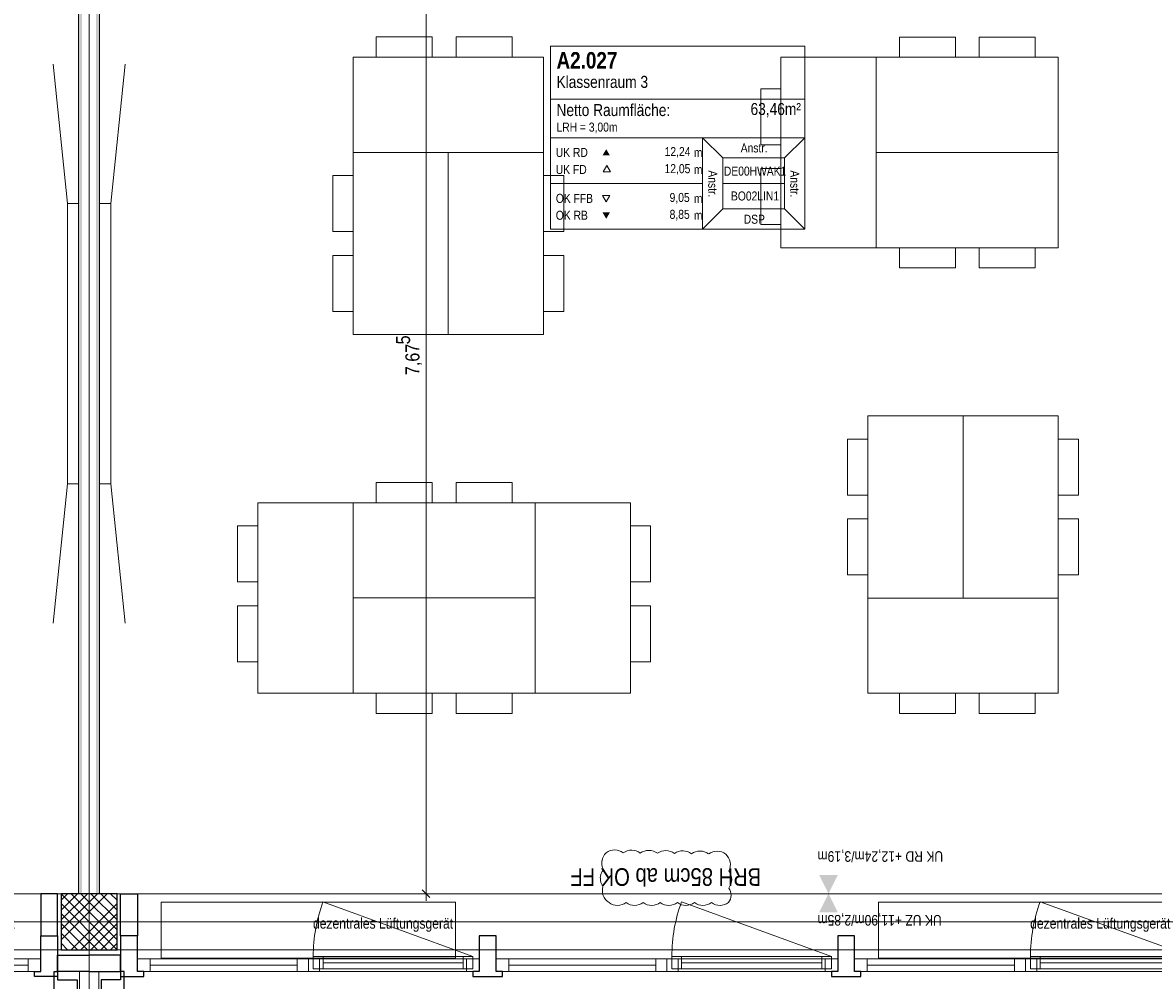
# Model space of a CAD drawing. Extents: x -620 to 300, y 62 to 1112.
# Tile 116 of 235: x -300 to -139, y 376 to 513. Entities that reach past the tile are written whole.
import ezdxf
from ezdxf.lldxf.tags import DXFTag

# ---------------------------------------------------------------- set-up
doc = ezdxf.new("R2010")
doc.units = 0
doc.layers.get('0').update_dxf_attribs({"lineweight": 13})
for name, color, linetype, lineweight, true_color in [('00 -Bauelemente -Gipskarton', 7, 'Continuous', 9, 0xff7fe6), ('30 -33 Aussenwände- 3 Aussenstützen', 7, 'Continuous', 50, 0x0000dd), ('30 -33 Aussenwände- 7 Fassade_ Elemente', 7, 'Continuous', 9, 0x00aacc), ('30 -34 Innenwände- 2 nichttragend', 7, 'Continuous', 18, 0xff7fe6), ('30 -35 Decken- 1 Konstruktion-Träger- Stahlbeton', 7, 'Continuous', 13, 0x33aa00), ('60- 61 allgemeine Ausstattung- 1 Möbel', 9, 'Continuous', 9, 0x808080), ('70 -75 Raumstempel- 1 Raumstempel-A06CPVE3L0', 1, 'Continuous', 50, 0xff0000), ('70 -76 Bemaßung- 2 Allgemein', 9, 'Continuous', 5, 0x808080), ('70 -77 Revision- 2 Wolken', 7, 'Continuous', 18, 0x944cff)]:
    doc.layers.add(name, color=color, linetype=linetype, lineweight=lineweight, true_color=true_color)
doc.layers.add('70 -71 Achsen- 1 Gebäudeachsen', color=7, linetype='STRICHPUNKT2-A06CPVE5L0', lineweight=18)
doc.styles.get("Standard").update_dxf_attribs({"font": 'ARIALN.TTF'})
tags = doc.linetypes.add('grob-A06CPVE1L0', pattern=[14, 3, -8, 3]).pattern_tags.tags
tags[8:9] = [DXFTag(74, 4), DXFTag(75, 0), DXFTag(340, '0'), DXFTag(46, 0.0), DXFTag(50, 0.0), DXFTag(44, 0.0), DXFTag(45, 0.0)]
tags[6:7] = [DXFTag(74, 4), DXFTag(75, 0), DXFTag(340, '0'), DXFTag(46, 0.0), DXFTag(50, 0.0), DXFTag(44, 0.0), DXFTag(45, 0.0)]
tags[4:5] = [DXFTag(74, 4), DXFTag(75, 0), DXFTag(340, '0'), DXFTag(46, 0.0), DXFTag(50, 0.0), DXFTag(44, 0.0), DXFTag(45, 0.0)]
tags = doc.linetypes.add('STRICHPUNKT2-A06CPVE5L0', pattern=[12.7, 6.35, -3.175, 0, -3.175]).pattern_tags.tags
tags[10:11] = [DXFTag(74, 4), DXFTag(75, 0), DXFTag(340, '0'), DXFTag(46, 0.0), DXFTag(50, 0.0), DXFTag(44, 0.0), DXFTag(45, 0.0)]
tags[8:9] = [DXFTag(74, 4), DXFTag(75, 0), DXFTag(340, '0'), DXFTag(46, 0.0), DXFTag(50, 0.0), DXFTag(44, 0.0), DXFTag(45, 0.0)]
tags[6:7] = [DXFTag(74, 4), DXFTag(75, 0), DXFTag(340, '0'), DXFTag(46, 0.0), DXFTag(50, 0.0), DXFTag(44, 0.0), DXFTag(45, 0.0)]
tags[4:5] = [DXFTag(74, 4), DXFTag(75, 0), DXFTag(340, '0'), DXFTag(46, 0.0), DXFTag(50, 0.0), DXFTag(44, 0.0), DXFTag(45, 0.0)]

# ---------------------------------------------------------------- blocks, each defined once
blk = doc.blocks.new('Referenz-A06CPVE6L0')
at = {"layer": '00 -Bauelemente -Gipskarton', "color": 0, "linetype": 'Continuous', "lineweight": 0, "ltscale": 0.13}
for points in [[(-292.08, 388.45), (-291.83, 388.45), (-292.08, 545.45), (-291.83, 545.45)], [(-291.83, 388.45), (-291.58, 388.45), (-291.83, 545.45), (-291.58, 545.45)], [(-289.58, 388.45), (-289.33, 388.45), (-289.58, 545.45), (-289.33, 545.45)], [(-289.33, 388.45), (-289.08, 388.45), (-289.33, 545.45), (-289.08, 545.45)]]:
    blk.add_solid(points, dxfattribs=at)
at = {"layer": '30 -33 Aussenwände- 3 Aussenstützen', "color": 0, "lineweight": 9}
for p, q in [((-294.58, 388.45), (-286.58, 380.45)), ((-287.99, 388.45), (-294.58, 381.87)), ((-289.41, 388.45), (-294.58, 383.28)), ((-290.82, 388.45), (-294.58, 384.7)), ((-292.24, 388.45), (-294.58, 386.11)), ((-293.65, 388.45), (-294.58, 387.52)), ((-293.16, 388.45), (-286.58, 381.87)), ((-291.75, 388.45), (-286.58, 383.28)), ((-290.34, 388.45), (-286.58, 384.7)), ((-288.92, 388.45), (-286.58, 386.11)), ((-287.51, 388.45), (-286.58, 387.52)), ((-294.58, 387.04), (-287.99, 380.45)), ((-286.58, 387.04), (-293.16, 380.45)), ((-294.58, 385.62), (-289.41, 380.45)), ((-286.58, 385.62), (-291.75, 380.45)), ((-291.58, 384.45), (-289.58, 384.45)), ((-290.58, 385.45), (-290.58, 383.45)), ((-294.58, 384.21), (-290.82, 380.45)), ((-294.58, 382.8), (-292.24, 380.45)), ((-286.58, 384.21), (-290.34, 380.45)), ((-286.58, 382.8), (-288.92, 380.45)), ((-294.58, 381.38), (-293.65, 380.45)), ((-286.58, 381.38), (-287.51, 380.45))]:
    blk.add_line(p, q, dxfattribs=at)
at = {"layer": '30 -33 Aussenwände- 3 Aussenstützen', "color": 0, "linetype": 'Continuous', "lineweight": 25, "ltscale": 0.25}
for p, q in [((-286.58, 388.45), (-294.58, 388.45)), ((-294.58, 388.45), (-294.58, 380.45)), ((-286.58, 380.45), (-286.58, 388.45)), ((-294.58, 380.45), (-286.58, 380.45))]:
    blk.add_line(p, q, dxfattribs=at)
at = {"layer": '30 -33 Aussenwände- 7 Fassade_ Elemente', "color": 0, "linetype": 'Continuous', "ltscale": 0.13}
for p, q in [((-451.08, 388.45), (-295.08, 388.45)), ((-295.08, 388.45), (-295.08, 377.35)), ((-130.08, 388.45), (-286.08, 388.45)), ((-286.08, 388.45), (-286.08, 377.35)), ((-291.58, 384.45), (-289.58, 384.45)), ((-289.58, 384.45), (-291.58, 384.45)), ((-290.58, 383.45), (-290.58, 385.45)), ((-290.58, 383.45), (-290.58, 385.45)), ((-258.58, 377.7), (-258.58, 379.5)), ((-258.58, 379.5), (-235.78, 379.5)), ((-235.78, 379.5), (-235.78, 377.7)), ((-207.38, 377.7), (-207.38, 379.5)), ((-207.38, 379.5), (-184.58, 379.5)), ((-184.58, 379.5), (-184.58, 377.7)), ((-156.18, 377.7), (-156.18, 379.5)), ((-156.18, 379.5), (-133.38, 379.5)), ((-297.48, 379.15), (-321.88, 379.15)), ((-297.48, 377.35), (-297.48, 379.15)), ((-283.68, 377.35), (-283.68, 379.15)), ((-283.68, 379.15), (-259.28, 379.15)), ((-259.28, 379.15), (-259.28, 377.35)), ((-259.28, 379.15), (-234.88, 379.15)), ((-234.88, 379.15), (-234.88, 377.35)), ((-232.48, 377.35), (-232.48, 379.15)), ((-232.48, 379.15), (-208.08, 379.15)), ((-208.08, 377.35), (-208.08, 379.15)), ((-208.08, 379.15), (-183.68, 379.15)), ((-183.68, 379.15), (-183.68, 377.35)), ((-181.28, 377.35), (-181.28, 379.15)), ((-181.28, 379.15), (-156.88, 379.15)), ((-156.88, 379.15), (-156.88, 377.35)), ((-156.88, 379.15), (-132.48, 379.15)), ((-321.88, 377.35), (-297.48, 377.35)), ((-295.08, 377.35), (-291.98, 377.35)), ((-291.98, 377.35), (-291.98, 372.51)), ((-286.08, 377.35), (-289.18, 377.35)), ((-289.18, 377.35), (-289.18, 372.51)), ((-259.28, 377.35), (-283.68, 377.35)), ((-234.88, 377.35), (-259.28, 377.35)), ((-235.78, 377.7), (-258.58, 377.7)), ((-208.08, 377.35), (-232.48, 377.35)), ((-183.68, 377.35), (-208.08, 377.35)), ((-184.58, 377.7), (-207.38, 377.7)), ((-156.88, 377.35), (-181.28, 377.35)), ((-132.48, 377.35), (-156.88, 377.35)), ((-133.38, 377.7), (-156.18, 377.7))]:
    blk.add_line(p, q, dxfattribs=at)
at = {"layer": '30 -33 Aussenwände- 7 Fassade_ Elemente', "color": 0, "linetype": 'Continuous', "lineweight": 25, "ltscale": 0.25}
for p, q in [((-295.08, 388.45), (-297.48, 388.45)), ((-297.48, 388.45), (-297.48, 382.45)), ((-295.08, 382.45), (-295.08, 388.45)), ((-286.08, 382.45), (-286.08, 388.45)), ((-286.08, 388.45), (-283.68, 388.45)), ((-283.68, 388.45), (-283.68, 382.45)), ((-297.48, 377.35), (-297.48, 382.45)), ((-297.48, 382.45), (-295.08, 382.45)), ((-295.08, 382.45), (-295.08, 376.65)), ((-283.68, 382.45), (-286.08, 382.45)), ((-286.08, 382.45), (-286.08, 376.65)), ((-283.68, 377.35), (-283.68, 382.45)), ((-232.48, 382.45), (-234.88, 382.45)), ((-234.88, 382.45), (-234.88, 377.35)), ((-232.48, 377.35), (-232.48, 382.45)), ((-181.28, 382.45), (-183.68, 382.45)), ((-183.68, 382.45), (-183.68, 377.35)), ((-181.28, 377.35), (-181.28, 382.45)), ((-295.08, 377.35), (-295.08, 379.65)), ((-295.08, 379.65), (-290.58, 379.65)), ((-286.08, 379.65), (-290.58, 379.65)), ((-286.08, 377.35), (-286.08, 379.65)), ((-298.38, 376.65), (-298.38, 377.35)), ((-298.38, 377.35), (-297.48, 377.35)), ((-295.08, 376.65), (-298.38, 376.65)), ((-295.58, 373.51), (-295.58, 377.35)), ((-295.58, 377.35), (-295.08, 377.35)), ((-290.58, 377.35), (-295.08, 377.35)), ((-295.08, 377.35), (-295.08, 376.15)), ((-290.58, 377.35), (-286.08, 377.35)), ((-286.08, 377.35), (-286.08, 376.15)), ((-285.58, 377.35), (-286.08, 377.35)), ((-286.08, 376.65), (-282.78, 376.65)), ((-285.58, 373.51), (-285.58, 377.35)), ((-282.78, 377.35), (-283.68, 377.35)), ((-282.78, 376.65), (-282.78, 377.35)), ((-234.88, 377.35), (-235.78, 377.35)), ((-235.78, 377.35), (-235.78, 376.65)), ((-235.78, 376.65), (-231.58, 376.65)), ((-231.58, 377.35), (-232.48, 377.35)), ((-231.58, 376.65), (-231.58, 377.35)), ((-183.68, 377.35), (-184.58, 377.35)), ((-184.58, 377.35), (-184.58, 376.65)), ((-184.58, 376.65), (-180.38, 376.65)), ((-180.38, 377.35), (-181.28, 377.35)), ((-180.38, 376.65), (-180.38, 377.35)), ((-295.08, 376.15), (-292.28, 376.15)), ((-292.28, 376.15), (-292.28, 373.51)), ((-286.08, 376.15), (-288.88, 376.15)), ((-288.88, 376.15), (-288.88, 373.51))]:
    blk.add_line(p, q, dxfattribs=at)
at = {"layer": '30 -33 Aussenwände- 7 Fassade_ Elemente', "color": 0, "linetype": 'grob-A06CPVE1L0', "ltscale": 0.13}
for p, q in [((-238.28, 387.25), (-280.28, 387.25)), ((-280.28, 387.25), (-280.28, 379.25)), ((-235.78, 379.5), (-257.2, 387.3)), ((-238.28, 379.25), (-238.28, 387.25)), ((-184.58, 379.5), (-206, 387.3)), ((-135.88, 387.25), (-177.88, 387.25)), ((-177.88, 387.25), (-177.88, 379.25)), ((-133.38, 379.5), (-154.8, 387.3)), ((-280.28, 379.25), (-238.28, 379.25)), ((-177.88, 379.25), (-135.88, 379.25))]:
    blk.add_line(p, q, dxfattribs=at)
at = {"layer": '30 -33 Aussenwände- 7 Fassade_ Elemente', "color": 0, "linetype": 'Continuous', "lineweight": 18, "ltscale": 0.18}
for p, q in [((-297.48, 377.35), (-297.48, 382.45)), ((-297.48, 382.45), (-295.08, 382.45)), ((-295.08, 382.45), (-295.08, 376.65)), ((-283.68, 382.45), (-286.08, 382.45)), ((-286.08, 382.45), (-286.08, 376.65)), ((-283.68, 377.35), (-283.68, 382.45)), ((-258.58, 377.7), (-258.58, 379.5)), ((-258.58, 379.5), (-257.18, 379.5)), ((-257.18, 379.5), (-257.18, 377.7)), ((-237.18, 377.7), (-237.18, 379.5)), ((-237.18, 379.5), (-235.78, 379.5)), ((-235.78, 379.5), (-235.78, 377.7)), ((-207.38, 377.7), (-207.38, 379.5)), ((-207.38, 379.5), (-205.98, 379.5)), ((-205.98, 379.5), (-205.98, 377.7)), ((-185.98, 377.7), (-185.98, 379.5)), ((-185.98, 379.5), (-184.58, 379.5)), ((-184.58, 379.5), (-184.58, 377.7)), ((-156.18, 377.7), (-156.18, 379.5)), ((-156.18, 379.5), (-154.78, 379.5)), ((-154.78, 379.5), (-154.78, 377.7)), ((-320.28, 378.25), (-299.28, 378.25)), ((-297.48, 379.15), (-299.28, 379.15)), ((-299.28, 379.15), (-299.28, 377.35)), ((-297.48, 377.35), (-297.48, 379.15)), ((-283.68, 377.35), (-283.68, 379.15)), ((-283.68, 379.15), (-281.88, 379.15)), ((-281.88, 379.15), (-281.88, 377.35)), ((-260.88, 378.25), (-281.88, 378.25)), ((-260.88, 377.35), (-260.88, 379.15)), ((-260.88, 379.15), (-259.28, 379.15)), ((-259.28, 377.35), (-259.28, 379.15)), ((-259.28, 379.15), (-257.68, 379.15)), ((-257.68, 379.15), (-257.68, 377.35)), ((-257.18, 378.6), (-237.18, 378.6)), ((-236.68, 377.35), (-236.68, 379.15)), ((-236.68, 379.15), (-234.88, 379.15)), ((-234.88, 379.15), (-234.88, 377.35)), ((-232.48, 377.35), (-232.48, 379.15)), ((-232.48, 379.15), (-230.68, 379.15)), ((-230.68, 379.15), (-230.68, 377.35)), ((-209.68, 378.25), (-230.68, 378.25)), ((-209.68, 377.35), (-209.68, 379.15)), ((-209.68, 379.15), (-208.08, 379.15)), ((-208.08, 379.15), (-208.08, 377.35)), ((-208.08, 379.15), (-206.48, 379.15)), ((-206.48, 379.15), (-206.48, 377.35)), ((-205.98, 378.6), (-185.98, 378.6)), ((-185.48, 377.35), (-185.48, 379.15)), ((-185.48, 379.15), (-183.68, 379.15)), ((-183.68, 379.15), (-183.68, 377.35)), ((-181.28, 377.35), (-181.28, 379.15)), ((-181.28, 379.15), (-179.48, 379.15)), ((-179.48, 379.15), (-179.48, 377.35)), ((-158.48, 378.25), (-179.48, 378.25)), ((-158.48, 377.35), (-158.48, 379.15)), ((-158.48, 379.15), (-156.88, 379.15)), ((-156.88, 379.15), (-156.88, 377.35)), ((-156.88, 379.15), (-155.28, 379.15)), ((-155.28, 379.15), (-155.28, 377.35)), ((-154.78, 378.6), (-134.78, 378.6)), ((-299.28, 377.35), (-297.48, 377.35)), ((-298.38, 376.65), (-298.38, 377.35)), ((-298.38, 377.35), (-297.48, 377.35)), ((-295.08, 376.65), (-298.38, 376.65)), ((-286.08, 376.65), (-282.78, 376.65)), ((-282.78, 377.35), (-283.68, 377.35)), ((-281.88, 377.35), (-283.68, 377.35)), ((-282.78, 376.65), (-282.78, 377.35)), ((-259.28, 377.35), (-260.88, 377.35)), ((-257.68, 377.35), (-259.28, 377.35)), ((-257.18, 377.7), (-258.58, 377.7)), ((-235.78, 377.7), (-237.18, 377.7)), ((-234.88, 377.35), (-236.68, 377.35)), ((-230.68, 377.35), (-232.48, 377.35)), ((-208.08, 377.35), (-209.68, 377.35)), ((-206.48, 377.35), (-208.08, 377.35)), ((-205.98, 377.7), (-207.38, 377.7)), ((-184.58, 377.7), (-185.98, 377.7)), ((-183.68, 377.35), (-185.48, 377.35)), ((-179.48, 377.35), (-181.28, 377.35)), ((-156.88, 377.35), (-158.48, 377.35)), ((-155.28, 377.35), (-156.88, 377.35)), ((-154.78, 377.7), (-156.18, 377.7))]:
    blk.add_line(p, q, dxfattribs=at)
at = {"layer": '30 -33 Aussenwände- 7 Fassade_ Elemente', "color": 0, "linetype": 'grob-A06CPVE1L0', "ltscale": 0.13}
for centre in [(-235.78, 379.5), (-184.58, 379.5), (-133.38, 379.5)]:
    blk.add_ellipse(centre, major_axis=(-21.42, 7.8), ratio=1, start_param=0, end_param=0.349066, dxfattribs=at)
at = {"layer": '30 -34 Innenwände- 2 nichttragend', "color": 0, "linetype": 'Continuous', "ltscale": 0.18}
for p, q in [((-292.08, 388.45), (-292.08, 545.45)), ((-289.08, 388.45), (-289.08, 545.45)), ((-289.08, 388.45), (-292.08, 388.45))]:
    blk.add_line(p, q, dxfattribs=at)
at = {"layer": '30 -35 Decken- 1 Konstruktion-Träger- Stahlbeton', "color": 0, "linetype": 'grob-A06CPVE1L0', "lineweight": -2, "ltscale": 0.13}
for p, q in [((-451.58, 388.45), (35.42, 388.45)), ((-451.58, 380.45), (35.42, 380.45))]:
    blk.add_line(p, q, dxfattribs=at)
at = {"layer": '60- 61 allgemeine Ausstattung- 1 Möbel', "color": 0, "linetype": 'Continuous', "ltscale": 0.13}
for p, q in [((-249.59, 507.86), (-249.59, 510.74)), ((-249.59, 510.74), (-241.59, 510.74)), ((-241.59, 510.74), (-241.59, 507.86)), ((-238.2, 507.86), (-238.2, 510.74)), ((-238.2, 510.74), (-230.2, 510.74)), ((-230.2, 510.74), (-230.2, 507.86)), ((-174.9, 507.85), (-174.9, 510.73)), ((-174.9, 510.73), (-166.9, 510.73)), ((-166.9, 510.73), (-166.9, 507.85)), ((-163.51, 507.85), (-163.51, 510.73)), ((-163.51, 510.73), (-155.51, 510.73)), ((-155.51, 510.73), (-155.51, 507.85)), ((-252.9, 494.26), (-252.9, 507.86)), ((-252.9, 507.86), (-225.7, 507.86)), ((-241.59, 507.86), (-249.59, 507.86)), ((-230.2, 507.86), (-238.2, 507.86)), ((-225.7, 507.86), (-225.7, 494.26)), ((-191.81, 480.65), (-191.81, 507.85)), ((-191.81, 507.85), (-178.21, 507.85)), ((-178.21, 507.85), (-178.21, 480.65)), ((-178.21, 494.25), (-178.21, 507.85)), ((-178.21, 507.85), (-152.21, 507.85)), ((-166.9, 507.85), (-174.9, 507.85)), ((-155.51, 507.85), (-163.51, 507.85)), ((-152.21, 507.85), (-152.21, 494.25)), ((-293.68, 486.95), (-295.73, 506.85)), ((-287.48, 486.95), (-285.43, 506.85)), ((-194.69, 503.34), (-191.81, 503.34)), ((-194.69, 495.34), (-194.69, 503.34)), ((-191.81, 503.34), (-191.81, 495.34)), ((-225.7, 494.26), (-252.9, 494.26)), ((-252.9, 468.26), (-252.9, 494.26)), ((-252.9, 494.26), (-239.3, 494.26)), ((-239.3, 494.26), (-239.3, 468.26)), ((-239.3, 468.26), (-239.3, 494.26)), ((-239.3, 494.26), (-225.7, 494.26)), ((-225.7, 494.26), (-225.7, 468.26)), ((-191.81, 495.34), (-194.69, 495.34)), ((-152.21, 494.25), (-178.21, 494.25)), ((-178.21, 480.65), (-178.21, 494.25)), ((-178.21, 494.25), (-152.21, 494.25)), ((-152.21, 494.25), (-152.21, 480.65)), ((-255.78, 490.95), (-252.9, 490.95)), ((-255.78, 482.95), (-255.78, 490.95)), ((-252.9, 490.95), (-252.9, 482.95)), ((-225.7, 482.95), (-225.7, 490.95)), ((-225.7, 490.95), (-222.82, 490.95)), ((-222.82, 490.95), (-222.82, 482.95)), ((-194.69, 491.95), (-191.81, 491.95)), ((-194.69, 483.95), (-194.69, 491.95)), ((-191.81, 491.95), (-191.81, 483.95)), ((-293.68, 486.95), (-292.08, 486.95)), ((-293.68, 446.95), (-293.68, 486.95)), ((-292.08, 486.95), (-292.08, 446.95)), ((-289.08, 486.95), (-287.48, 486.95)), ((-289.08, 446.95), (-289.08, 486.95)), ((-287.48, 486.95), (-287.48, 446.95)), ((-252.9, 482.95), (-255.78, 482.95)), ((-222.82, 482.95), (-225.7, 482.95)), ((-191.81, 483.95), (-194.69, 483.95)), ((-255.78, 479.56), (-252.9, 479.56)), ((-255.78, 471.56), (-255.78, 479.56)), ((-252.9, 479.56), (-252.9, 471.56)), ((-225.7, 471.56), (-225.7, 479.56)), ((-225.7, 479.56), (-222.82, 479.56)), ((-222.82, 479.56), (-222.82, 471.56)), ((-178.21, 480.65), (-191.81, 480.65)), ((-152.21, 480.65), (-178.21, 480.65)), ((-174.9, 477.77), (-174.9, 480.65)), ((-174.9, 480.65), (-166.9, 480.65)), ((-166.9, 480.65), (-166.9, 477.77)), ((-163.51, 477.77), (-163.51, 480.65)), ((-163.51, 480.65), (-155.51, 480.65)), ((-155.51, 480.65), (-155.51, 477.77)), ((-166.9, 477.77), (-174.9, 477.77)), ((-155.51, 477.77), (-163.51, 477.77)), ((-252.9, 471.56), (-255.78, 471.56)), ((-222.82, 471.56), (-225.7, 471.56)), ((-239.3, 468.26), (-252.9, 468.26)), ((-225.7, 468.26), (-239.3, 468.26)), ((-179.41, 430.65), (-179.41, 456.65)), ((-179.41, 456.65), (-165.81, 456.65)), ((-165.81, 430.65), (-165.81, 456.65)), ((-165.81, 456.65), (-152.21, 456.65)), ((-165.81, 456.65), (-165.81, 430.65)), ((-152.21, 456.65), (-152.21, 430.65)), ((-182.29, 453.34), (-179.41, 453.34)), ((-182.29, 445.34), (-182.29, 453.34)), ((-179.41, 453.34), (-179.41, 445.34)), ((-152.21, 445.34), (-152.21, 453.34)), ((-152.21, 453.34), (-149.33, 453.34)), ((-149.33, 453.34), (-149.33, 445.34)), ((-293.68, 446.95), (-295.73, 427.06)), ((-292.08, 446.95), (-293.68, 446.95)), ((-287.48, 446.95), (-289.08, 446.95)), ((-287.48, 446.95), (-285.43, 427.06)), ((-249.59, 444.26), (-249.59, 447.14)), ((-249.59, 447.14), (-241.59, 447.14)), ((-241.59, 447.14), (-241.59, 444.26)), ((-238.2, 444.26), (-238.2, 447.14)), ((-238.2, 447.14), (-230.2, 447.14)), ((-230.2, 447.14), (-230.2, 444.26)), ((-266.5, 417.06), (-266.5, 444.26)), ((-266.5, 444.26), (-252.9, 444.26)), ((-252.9, 444.26), (-252.9, 417.06)), ((-252.9, 444.26), (-226.9, 444.26)), ((-252.9, 430.66), (-252.9, 444.26)), ((-241.59, 444.26), (-249.59, 444.26)), ((-230.2, 444.26), (-238.2, 444.26)), ((-226.9, 444.26), (-226.9, 430.66)), ((-226.9, 417.06), (-226.9, 444.26)), ((-226.9, 444.26), (-213.3, 444.26)), ((-213.3, 444.26), (-213.3, 417.06)), ((-179.41, 445.34), (-182.29, 445.34)), ((-149.33, 445.34), (-152.21, 445.34)), ((-269.38, 440.95), (-266.5, 440.95)), ((-269.38, 432.95), (-269.38, 440.95)), ((-266.5, 440.95), (-266.5, 432.95)), ((-213.3, 432.95), (-213.3, 440.95)), ((-213.3, 440.95), (-210.42, 440.95)), ((-210.42, 440.95), (-210.42, 432.95)), ((-182.29, 441.95), (-179.41, 441.95)), ((-182.29, 433.95), (-182.29, 441.95)), ((-179.41, 441.95), (-179.41, 433.95)), ((-152.21, 433.95), (-152.21, 441.95)), ((-152.21, 441.95), (-149.33, 441.95)), ((-149.33, 441.95), (-149.33, 433.95)), ((-266.5, 432.95), (-269.38, 432.95)), ((-210.42, 432.95), (-213.3, 432.95)), ((-179.41, 433.95), (-182.29, 433.95)), ((-149.33, 433.95), (-152.21, 433.95)), ((-269.38, 429.56), (-266.5, 429.56)), ((-269.38, 421.56), (-269.38, 429.56)), ((-266.5, 429.56), (-266.5, 421.56)), ((-226.9, 430.66), (-252.9, 430.66)), ((-252.9, 430.66), (-226.9, 430.66)), ((-252.9, 417.06), (-252.9, 430.66)), ((-226.9, 430.66), (-226.9, 417.06)), ((-213.3, 421.56), (-213.3, 429.56)), ((-213.3, 429.56), (-210.42, 429.56)), ((-210.42, 429.56), (-210.42, 421.56)), ((-165.81, 430.65), (-179.41, 430.65)), ((-179.41, 430.65), (-152.21, 430.65)), ((-179.41, 417.05), (-179.41, 430.65)), ((-152.21, 430.65), (-165.81, 430.65)), ((-152.21, 430.65), (-152.21, 417.05)), ((-266.5, 421.56), (-269.38, 421.56)), ((-210.42, 421.56), (-213.3, 421.56)), ((-252.9, 417.06), (-266.5, 417.06)), ((-226.9, 417.06), (-252.9, 417.06)), ((-249.59, 414.17), (-249.59, 417.06)), ((-249.59, 417.06), (-241.59, 417.06)), ((-241.59, 417.06), (-241.59, 414.17)), ((-238.2, 414.17), (-238.2, 417.06)), ((-238.2, 417.06), (-230.2, 417.06)), ((-230.2, 417.06), (-230.2, 414.17)), ((-213.3, 417.06), (-226.9, 417.06)), ((-152.21, 417.05), (-179.41, 417.05)), ((-174.9, 414.17), (-174.9, 417.05)), ((-174.9, 417.05), (-166.9, 417.05)), ((-166.9, 417.05), (-166.9, 414.17)), ((-163.51, 414.17), (-163.51, 417.05)), ((-163.51, 417.05), (-155.51, 417.05)), ((-155.51, 417.05), (-155.51, 414.17)), ((-241.59, 414.17), (-249.59, 414.17)), ((-230.2, 414.17), (-238.2, 414.17)), ((-166.9, 414.17), (-174.9, 414.17)), ((-155.51, 414.17), (-163.51, 414.17))]:
    blk.add_line(p, q, dxfattribs=at)
at = {"layer": '70 -71 Achsen- 1 Gebäudeachsen', "color": 0, "linetype": 'STRICHPUNKT2-A06CPVE5L0', "ltscale": 0.18}
for p, q in [((-290.58, 1084.39), (-290.58, 84.95)), ((-538.63, 384.45), (76.59, 384.45))]:
    blk.add_line(p, q, dxfattribs=at)
at = {"layer": '70 -75 Raumstempel- 1 Raumstempel-A06CPVE3L0', "color": 0, "lineweight": 9}
for p, q in [((-224.72, 509.43), (-224.72, 483.29)), ((-188.4, 509.43), (-224.72, 509.43)), ((-188.4, 483.29), (-188.4, 509.43)), ((-188.4, 501.84), (-224.72, 501.84)), ((-224.72, 496.36), (-202.99, 496.36)), ((-200.11, 493.47), (-202.99, 496.36)), ((-188.4, 496.36), (-202.99, 496.36)), ((-202.99, 496.36), (-202.99, 483.29)), ((-191.28, 493.47), (-188.4, 496.36)), ((-200.11, 486.19), (-200.11, 493.47)), ((-200.11, 493.47), (-191.28, 493.47)), ((-191.28, 486.19), (-191.28, 493.47)), ((-216.68, 492.4), (-217.21, 491.5)), ((-217.21, 491.5), (-216.16, 491.5)), ((-216.16, 491.5), (-216.68, 492.4)), ((-224.72, 489.83), (-202.99, 489.83)), ((-191.28, 489.83), (-200.11, 489.83)), ((-216.75, 487.22), (-217.28, 488.13)), ((-217.28, 488.13), (-216.23, 488.13)), ((-216.23, 488.13), (-216.75, 487.22)), ((-200.11, 486.19), (-202.99, 483.29)), ((-200.11, 486.19), (-191.28, 486.19)), ((-191.28, 486.19), (-188.4, 483.29)), ((-188.4, 483.29), (-224.72, 483.29))]:
    blk.add_line(p, q, dxfattribs=at)
at = {"layer": '70 -75 Raumstempel- 1 Raumstempel-A06CPVE3L0', "color": 0, "lineweight": 0}
for points in [[(-216.23, 493.82), (-216.75, 494.72), (-217.28, 493.82)], [(-216.23, 485.69), (-216.75, 484.78), (-217.28, 485.69)]]:
    blk.add_solid(points, dxfattribs=at)
at = {"layer": '70 -76 Bemaßung- 2 Allgemein', "color": 0, "linetype": 'Continuous', "ltscale": 0.13}
for p, q in [((-242.48, 389.51), (-242.48, 540.89)), ((-242.48, 387.45), (-242.48, 389.51)), ((-239.98, 388.45), (-243.48, 388.45))]:
    blk.add_line(p, q, dxfattribs=at)
at = {"layer": '70 -76 Bemaßung- 2 Allgemein', "color": 0, "linetype": 'Continuous', "lineweight": 20, "ltscale": 0.2}
blk.add_line((-241.95, 387.92), (-243.01, 388.98), dxfattribs=at)
at = {"layer": '70 -76 Bemaßung- 2 Allgemein', "color": 0, "lineweight": 0}
for points in [[(-186.34, 391.12), (-185.01, 388.45), (-183.67, 391.12)], [(-186.34, 385.78), (-185.01, 388.45), (-183.67, 385.78)]]:
    blk.add_solid(points, dxfattribs=at)
at = {"layer": '70 -77 Revision- 2 Wolken', "color": 0, "linetype": 'Continuous', "ltscale": 0.18}
for centre, major_axis in [((-215.35, 392.84), (-1.41, 1.46)), ((-215.56, 392.66), (0.03, 2.03)), ((-215.56, 392.66), (1.24, 1.61)), ((-213.13, 392.63), (0.03, 2.03)), ((-213.13, 392.63), (1.24, 1.61)), ((-210.69, 392.6), (0.03, 2.03)), ((-210.69, 392.6), (1.24, 1.61)), ((-208.25, 392.57), (0.03, 2.03)), ((-208.25, 392.57), (1.24, 1.61)), ((-205.81, 392.54), (0.03, 2.03)), ((-205.81, 392.54), (1.24, 1.61)), ((-203.37, 392.51), (0.03, 2.03)), ((-203.37, 392.51), (1.24, 1.61)), ((-200.93, 392.48), (0.03, 2.03)), ((-200.93, 392.48), (1.24, 1.61)), ((-201.06, 392.58), (2, 0.39)), ((-215.35, 392.84), (-2.01, 0.32)), ((-201.06, 392.58), (1.83, -0.89)), ((-215.56, 390.63), (-1.59, 1.27)), ((-200.87, 390.49), (2.03, -0.02)), ((-215.56, 390.63), (-2.03, 0.06)), ((-215.27, 388.91), (-1.96, 0.55)), ((-200.87, 390.49), (1.61, -1.24)), ((-200.65, 388.23), (1.73, -0.02)), ((-215.27, 388.91), (-1.9, -0.73)), ((-200.65, 388.23), (1.37, -1.05)), ((-215.13, 388.81), (-1.22, -1.63)), ((-215.13, 388.81), (0, -2.03)), ((-212.69, 388.81), (-1.22, -1.63)), ((-212.69, 388.81), (0, -2.03)), ((-210.25, 388.81), (-1.22, -1.63)), ((-210.25, 388.81), (0, -2.03)), ((-207.81, 388.81), (-1.22, -1.63)), ((-207.81, 388.81), (0, -2.03)), ((-205.37, 388.81), (-1.22, -1.63)), ((-205.37, 388.81), (0, -2.03)), ((-202.94, 388.81), (-1.22, -1.63)), ((-202.94, 388.81), (0, -2.03)), ((-200.5, 388.81), (-1.22, -1.63)), ((-200.5, 388.81), (0, -2.03))]:
    blk.add_ellipse(centre, major_axis=major_axis, ratio=1, start_param=0, end_param=0.643501, dxfattribs=at)
at = {"layer": '30 -33 Aussenwände- 7 Fassade_ Elemente', "color": 0, "linetype": 'Continuous', "ltscale": 0.13, "insert": (-194.63, 389.57), "char_height": 2.5172, "attachment_point": 1, "rotation": 180}
blk.add_mtext('{\\fArial Narrow;BRH 85cm ab OK FF}', dxfattribs=at)
at = {"layer": '30 -33 Aussenwände- 7 Fassade_ Elemente', "color": 0, "linetype": 'Continuous', "ltscale": 0.13, "char_height": 1.5103, "attachment_point": 1}
for insert in [(-321.22, 384.97), (-258.62, 384.97), (-156.22, 384.97)]:
    blk.add_mtext('{\\fArial Narrow;dezentrales Lüftungsgerät}', dxfattribs=dict(at, insert=insert))
at = {"layer": '30 -33 Aussenwände- 7 Fassade_ Elemente', "color": 0, "linetype": 'ByBlock', "ltscale": 0.13, "char_height": 0.0036, "attachment_point": 1, "rotation": 180}
for s, insert in [('{\\fArial Narrow;IFC_UUID}', (-274.18, 383.72)), ('{\\fArial Narrow;instanceID}', (-274.18, 383.72)), ('{\\fArial Narrow;IFC_UUID}', (-220.18, 383.72)), ('{\\fArial Narrow;instanceID}', (-220.18, 383.72)), ('{\\fArial Narrow;IFC_UUID}', (-171.78, 383.72)), ('{\\fArial Narrow;instanceID}', (-171.78, 383.72))]:
    blk.add_mtext(s, dxfattribs=dict(at, insert=insert))
at = {"layer": '70 -75 Raumstempel- 1 Raumstempel-A06CPVE3L0', "color": 0, "linetype": 'Continuous', "ltscale": 0.5, "attachment_point": 1}
for s, insert, char_height, rotation in [('{\\fArial Narrow|b1|i0;A2.027}', (-223.85, 508.58), 2.3536, 0), ('{\\fArial Narrow;Klassenraum 3}', (-223.85, 505.18), 1.7117, 0), ('{\\fArial Narrow;Netto Raumfläche:}', (-223.85, 501.16), 1.7117, 0), ('{\\fArial Narrow;63,46m²}', (-196.15, 501.31), 1.7117, 0), ('{\\fArial Narrow;LRH = 3,00m}', (-223.85, 498.51), 1.2838, 0), ('{\\fArial Narrow;UK RD}', (-223.95, 494.9), 1.2838, 0), ('{\\fArial Narrow;12,24}', (-208.41, 495.01), 1.2838, 0), ('{\\fArial Narrow;m}', (-204.23, 494.89), 1.2838, 0), ('{\\fArial Narrow;Anstr.}', (-197.55, 495.54), 1.2838, 0), ('{\\fArial Narrow;UK FD}', (-223.95, 492.46), 1.2838, 0), ('{\\fArial Narrow;12,05}', (-208.42, 492.58), 1.2838, 0), ('{\\fArial Narrow;m}', (-204.23, 492.45), 1.2838, 0), ('{\\fArial Narrow;Anstr.}', (-200.9, 491.69), 1.2838, 270), ('{\\fArial Narrow;DE00HWAK1}', (-199.95, 492.23), 1.2838, 0), ('{\\fArial Narrow;Anstr.}', (-189.19, 491.69), 1.2838, 270), ('{\\fArial Narrow;OK FFB}', (-223.95, 488.34), 1.2838, 0), ('{\\fArial Narrow;9,05}', (-207.7, 488.47), 1.2838, 0), ('{\\fArial Narrow;m}', (-204.23, 488.34), 1.2838, 0), ('{\\fArial Narrow;BO02LIN1}', (-198.94, 488.68), 1.2838, 0), ('{\\fArial Narrow;8,85}', (-207.7, 486.06), 1.2838, 0), ('{\\fArial Narrow;OK RB}', (-223.95, 485.93), 1.2838, 0), ('{\\fArial Narrow;m}', (-204.23, 485.93), 1.2838, 0), ('{\\fArial Narrow;DSP}', (-197.12, 485.36), 1.2838, 0)]:
    blk.add_mtext(s, dxfattribs=dict(at, insert=insert, char_height=char_height, rotation=rotation))
at = {"layer": '70 -76 Bemaßung- 2 Allgemein', "color": 0, "linetype": 'Continuous', "ltscale": 0.13, "attachment_point": 1}
for s, insert, char_height, rotation in [('{\\fArial Narrow;5}', (-246.77, 466.85), 2.0138, 90), ('{\\fArial Narrow;7,67}', (-245.43, 462.46), 2.0138, 90), ('{\\fArial Narrow;UK RD +12,24m/3,19m}', (-168.65, 393), 1.5103, 180), ('{\\fArial Narrow;UK UZ +11,90m/2,85m}', (-168.85, 383.9), 1.5103, 180)]:
    blk.add_mtext(s, dxfattribs=dict(at, insert=insert, char_height=char_height, rotation=rotation))

msp = doc.modelspace()

# ---------------------------------------------------------------- block references
at = {"color": 8, "lineweight": 13, "ltscale": 0.13, "true_color": 0x808080}
msp.add_blockref('Referenz-A06CPVE6L0', (0, 0), dxfattribs=at)

doc.saveas('drawing.dxf')
